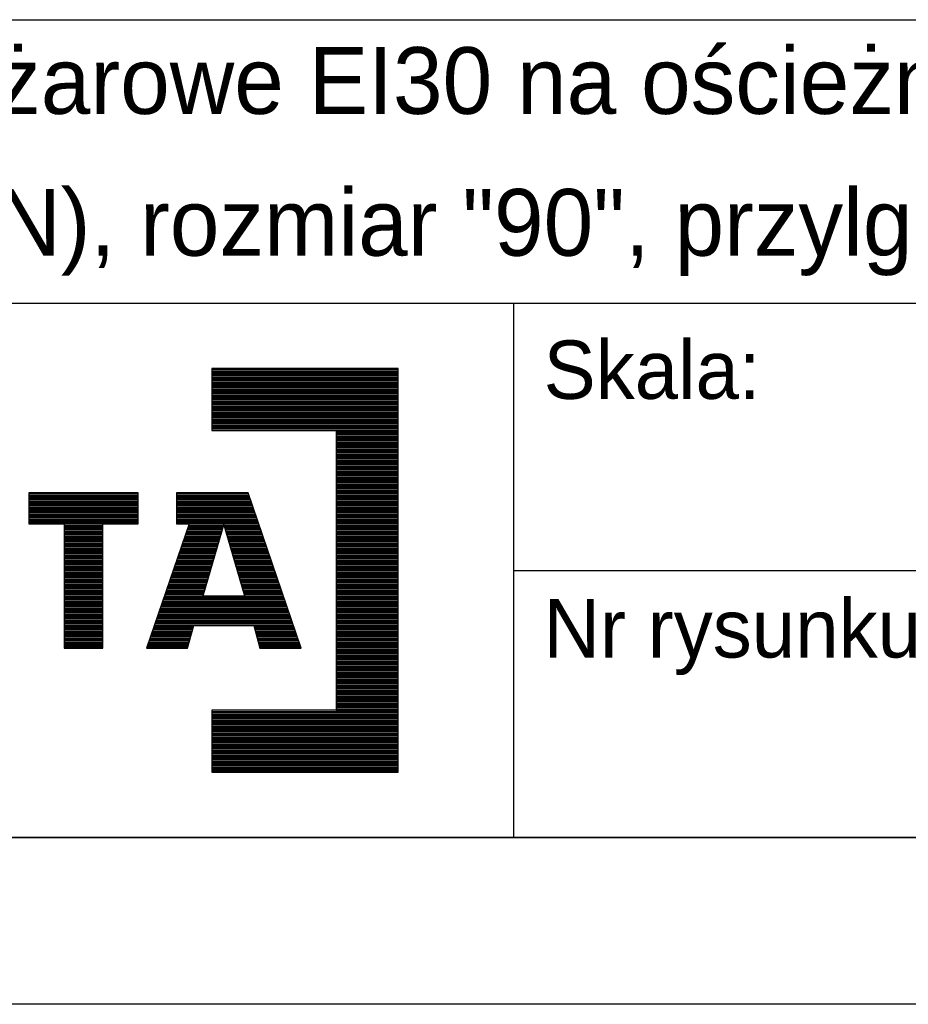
# Model space of a CAD drawing. Header units: millimetres. Extents: x -8500 to 4200, y 0 to 5940.
# Tile 213 of 256: x -110 to -83, y 0 to 29. Entities that reach past the tile are written whole.
import ezdxf

# ---------------------------------------------------------------- set-up
doc = ezdxf.new("R2010")
doc.units = ezdxf.units.MM
for name, color, linetype in [('1', 250, 'Continuous'), ('255', 250, 'Continuous'), ('256', 250, 'Continuous')]:
    doc.layers.add(name, color=color, linetype=linetype)
doc.styles.add('Montserrat', font='Montserrat-Regular.ttf')

# ---------------------------------------------------------------- blocks, each defined once
blk = doc.blocks.new('TabularNote1')
at = {"layer": '255', "linetype": 'Continuous', "lineweight": -3}
for p, q in [((115, 21), (160, 21)), ((115, 21), (115, 17)), ((115, 17), (115, 13)), ((115, 13), (160, 13)), ((115, 13), (115, 9)), ((115, 9), (115, 5)), ((115, 5), (160, 5))]:
    blk.add_line(p, q, dxfattribs=at)
at = {"layer": '1', "linetype": 'Continuous', "lineweight": -3, "char_height": 1.75, "attachment_point": 4, "line_spacing_factor": 1.076592, "style": 'Montserrat'}
for s, insert in [('\\fMontserrat|b0|i0;\\W1.0000;Skala:', (115.9, 19)), ('\\fMontserrat|b0|i0;\\W1.0000;Nr rysunku:', (115.9, 11))]:
    blk.add_mtext(s, dxfattribs=dict(at, insert=insert))
blk = doc.blocks.new('TabularNote2')
at = {"layer": '1', "linetype": 'Continuous', "lineweight": -3}
for p, q in [((79, 29.497), (205, 29.497)), ((79, 21), (205, 21))]:
    blk.add_line(p, q, dxfattribs=at)
at = {"layer": '1', "linetype": 'Continuous', "lineweight": -3, "char_height": 2, "attachment_point": 4, "line_spacing_factor": 1.076592, "style": 'Montserrat'}
for s, insert in [('\\fMontserrat|b0|i0;\\W1.0000;Drzwi przeciwpożarowe EI30 na ościeżnicy Projekt Bis.', (80.025, 27.373)), ('\\fMontserrat|b0|i0;\\W1.0000;polska norma (PN), rozmiar "90", przylgowe.', (80.025, 23.124))]:
    blk.add_mtext(s, dxfattribs=dict(at, insert=insert))
blk = doc.blocks.new('Block')
at = {"layer": '1', "linetype": 'Continuous', "lineweight": 25}
for p, q in [((79, 21), (115, 21)), ((115, 21), (115, 5)), ((105.957, 19.05), (105.957, 17.189)), ((111.542, 19.05), (105.957, 19.05)), ((105.957, 19.05), (105.957, 17.189)), ((111.542, 19.05), (105.957, 19.05)), ((105.957, 19.014), (111.542, 19.014)), ((105.957, 18.972), (111.542, 18.972)), ((105.957, 18.929), (111.542, 18.929)), ((105.957, 18.887), (111.542, 18.887)), ((111.542, 6.95), (111.542, 19.05)), ((111.542, 6.95), (111.542, 19.05)), ((105.957, 18.845), (111.542, 18.845)), ((105.957, 18.802), (111.542, 18.802)), ((105.957, 18.76), (111.542, 18.76)), ((105.957, 18.718), (111.542, 18.718)), ((105.957, 18.675), (111.542, 18.675)), ((105.957, 18.633), (111.542, 18.633)), ((105.957, 18.591), (111.542, 18.591)), ((105.957, 18.548), (111.542, 18.548)), ((105.957, 18.506), (111.542, 18.506)), ((105.957, 18.464), (111.542, 18.464)), ((105.957, 18.421), (111.542, 18.421)), ((105.957, 18.379), (111.542, 18.379)), ((105.957, 18.337), (111.542, 18.337)), ((105.957, 18.294), (111.542, 18.294)), ((105.957, 18.252), (111.542, 18.252)), ((105.957, 18.21), (111.542, 18.21)), ((105.957, 18.167), (111.542, 18.167)), ((105.957, 18.125), (111.542, 18.125)), ((105.957, 18.083), (111.542, 18.083)), ((105.957, 18.04), (111.542, 18.04)), ((105.957, 17.998), (111.542, 17.998)), ((105.957, 17.956), (111.542, 17.956)), ((105.957, 17.913), (111.542, 17.913)), ((105.957, 17.871), (111.542, 17.871)), ((105.957, 17.829), (111.542, 17.829)), ((105.957, 17.786), (111.542, 17.786)), ((105.957, 17.744), (111.542, 17.744)), ((105.957, 17.702), (111.542, 17.702)), ((105.957, 17.66), (111.542, 17.66)), ((105.957, 17.617), (111.542, 17.617)), ((105.957, 17.575), (111.542, 17.575)), ((105.957, 17.533), (111.542, 17.533)), ((105.957, 17.49), (111.542, 17.49)), ((105.957, 17.448), (111.542, 17.448)), ((105.957, 17.406), (111.542, 17.406)), ((105.957, 17.363), (111.542, 17.363)), ((105.957, 17.321), (111.542, 17.321)), ((105.957, 17.279), (111.542, 17.279)), ((105.957, 17.236), (111.542, 17.236)), ((105.957, 17.194), (111.542, 17.194)), ((105.957, 17.189), (109.68, 17.189)), ((105.957, 17.189), (109.68, 17.189)), ((109.68, 17.189), (109.68, 8.812)), ((109.68, 17.189), (109.68, 8.812)), ((109.68, 17.152), (111.542, 17.152)), ((109.68, 17.109), (111.542, 17.109)), ((109.68, 17.067), (111.542, 17.067)), ((109.68, 17.025), (111.542, 17.025)), ((109.68, 16.982), (111.542, 16.982)), ((109.68, 16.94), (111.542, 16.94)), ((109.68, 16.898), (111.542, 16.898)), ((109.68, 16.855), (111.542, 16.855)), ((109.68, 16.813), (111.542, 16.813)), ((109.68, 16.771), (111.542, 16.771)), ((109.68, 16.728), (111.542, 16.728)), ((109.68, 16.686), (111.542, 16.686)), ((109.68, 16.644), (111.542, 16.644)), ((109.68, 16.601), (111.542, 16.601)), ((109.68, 16.559), (111.542, 16.559)), ((109.68, 16.517), (111.542, 16.517)), ((109.68, 16.474), (111.542, 16.474)), ((109.68, 16.432), (111.542, 16.432)), ((109.68, 16.39), (111.542, 16.39)), ((109.68, 16.347), (111.542, 16.347)), ((109.68, 16.305), (111.542, 16.305)), ((109.68, 16.263), (111.542, 16.263)), ((109.68, 16.22), (111.542, 16.22)), ((109.68, 16.178), (111.542, 16.178)), ((109.68, 16.136), (111.542, 16.136)), ((109.68, 16.093), (111.542, 16.093)), ((109.68, 16.051), (111.542, 16.051)), ((109.68, 16.009), (111.542, 16.009)), ((109.68, 15.966), (111.542, 15.966)), ((109.68, 15.924), (111.542, 15.924)), ((109.68, 15.882), (111.542, 15.882)), ((109.68, 15.839), (111.542, 15.839)), ((109.68, 15.797), (111.542, 15.797)), ((109.68, 15.755), (111.542, 15.755)), ((109.68, 15.712), (111.542, 15.712)), ((109.68, 15.67), (111.542, 15.67)), ((109.68, 15.628), (111.542, 15.628)), ((109.68, 15.585), (111.542, 15.585)), ((109.68, 15.543), (111.542, 15.543)), ((109.68, 15.501), (111.542, 15.501)), ((109.68, 15.458), (111.542, 15.458)), ((109.68, 15.416), (111.542, 15.416)), ((109.68, 15.374), (111.542, 15.374)), ((100.467, 15.326), (100.467, 14.395)), ((103.744, 15.326), (100.467, 15.326)), ((100.467, 15.326), (100.467, 14.395)), ((103.744, 15.326), (100.467, 15.326)), ((100.467, 15.289), (103.744, 15.289)), ((100.467, 15.247), (103.744, 15.247)), ((100.467, 15.204), (103.744, 15.204)), ((100.467, 15.162), (103.744, 15.162)), ((100.467, 15.12), (103.744, 15.12)), ((100.467, 15.077), (103.744, 15.077)), ((103.744, 14.395), (103.744, 15.326)), ((103.744, 14.395), (103.744, 15.326)), ((107.04, 15.326), (104.892, 15.326)), ((104.892, 15.326), (104.892, 14.395)), ((104.892, 15.326), (104.892, 14.395)), ((107.04, 15.326), (104.892, 15.326)), ((104.892, 15.289), (107.052, 15.289)), ((104.892, 15.247), (107.067, 15.247)), ((104.892, 15.204), (107.081, 15.204)), ((104.892, 15.162), (107.096, 15.162)), ((104.892, 15.12), (107.111, 15.12)), ((104.892, 15.077), (107.125, 15.077)), ((108.636, 10.672), (107.04, 15.326)), ((108.636, 10.672), (107.04, 15.326)), ((109.68, 15.331), (111.542, 15.331)), ((109.68, 15.289), (111.542, 15.289)), ((109.68, 15.247), (111.542, 15.247)), ((109.68, 15.204), (111.542, 15.204)), ((109.68, 15.162), (111.542, 15.162)), ((109.68, 15.12), (111.542, 15.12)), ((109.68, 15.077), (111.542, 15.077)), ((100.467, 15.035), (103.744, 15.035)), ((100.467, 14.993), (103.744, 14.993)), ((100.467, 14.95), (103.744, 14.95)), ((100.467, 14.908), (103.744, 14.908)), ((100.467, 14.866), (103.744, 14.866)), ((100.467, 14.823), (103.744, 14.823)), ((100.467, 14.781), (103.744, 14.781)), ((104.892, 15.035), (107.14, 15.035)), ((104.892, 14.993), (107.154, 14.993)), ((104.892, 14.95), (107.169, 14.95)), ((104.892, 14.908), (107.183, 14.908)), ((104.892, 14.866), (107.198, 14.866)), ((104.892, 14.823), (107.212, 14.823)), ((104.892, 14.781), (107.227, 14.781)), ((109.68, 15.035), (111.542, 15.035)), ((109.68, 14.993), (111.542, 14.993)), ((109.68, 14.95), (111.542, 14.95)), ((109.68, 14.908), (111.542, 14.908)), ((109.68, 14.866), (111.542, 14.866)), ((109.68, 14.823), (111.542, 14.823)), ((109.68, 14.781), (111.542, 14.781)), ((100.467, 14.739), (103.744, 14.739)), ((100.467, 14.696), (103.744, 14.696)), ((100.467, 14.654), (103.744, 14.654)), ((100.467, 14.612), (103.744, 14.612)), ((100.467, 14.569), (103.744, 14.569)), ((100.467, 14.527), (103.744, 14.527)), ((100.467, 14.485), (103.744, 14.485)), ((104.892, 14.739), (107.241, 14.739)), ((104.892, 14.696), (107.256, 14.696)), ((104.892, 14.654), (107.27, 14.654)), ((104.892, 14.612), (107.285, 14.612)), ((104.892, 14.569), (107.299, 14.569)), ((104.892, 14.527), (107.314, 14.527)), ((104.892, 14.485), (107.328, 14.485)), ((109.68, 14.739), (111.542, 14.739)), ((109.68, 14.696), (111.542, 14.696)), ((109.68, 14.654), (111.542, 14.654)), ((109.68, 14.612), (111.542, 14.612)), ((109.68, 14.569), (111.542, 14.569)), ((109.68, 14.527), (111.542, 14.527)), ((109.68, 14.485), (111.542, 14.485)), ((100.467, 14.442), (103.744, 14.442)), ((100.467, 14.4), (103.744, 14.4)), ((100.467, 14.395), (101.525, 14.395)), ((100.467, 14.395), (101.525, 14.395)), ((101.525, 14.395), (101.525, 10.672)), ((101.525, 14.395), (101.525, 10.672)), ((101.525, 14.358), (102.693, 14.358)), ((101.525, 14.315), (102.693, 14.315)), ((101.525, 14.273), (102.693, 14.273)), ((101.525, 14.231), (102.693, 14.231)), ((101.525, 14.188), (102.693, 14.188)), ((102.693, 10.672), (102.693, 14.395)), ((102.693, 10.672), (102.693, 14.395)), ((102.693, 14.395), (103.744, 14.395)), ((102.693, 14.395), (103.744, 14.395)), ((105.278, 14.395), (104.001, 10.672)), ((105.278, 14.395), (104.001, 10.672)), ((104.892, 14.442), (107.343, 14.442)), ((104.892, 14.4), (107.357, 14.4)), ((104.892, 14.395), (105.278, 14.395)), ((104.892, 14.395), (105.278, 14.395)), ((105.207, 14.188), (106.26, 14.188)), ((105.221, 14.231), (106.272, 14.231)), ((105.236, 14.273), (106.285, 14.273)), ((105.25, 14.315), (106.297, 14.315)), ((105.265, 14.358), (106.309, 14.358)), ((106.316, 14.382), (105.688, 12.226)), ((105.688, 12.226), (106.316, 14.382)), ((106.316, 14.382), (106.943, 12.226)), ((106.943, 12.226), (106.316, 14.382)), ((106.323, 14.358), (107.372, 14.358)), ((106.336, 14.315), (107.386, 14.315)), ((106.348, 14.273), (107.401, 14.273)), ((106.36, 14.231), (107.415, 14.231)), ((106.373, 14.188), (107.43, 14.188)), ((109.68, 14.442), (111.542, 14.442)), ((109.68, 14.4), (111.542, 14.4)), ((109.68, 14.358), (111.542, 14.358)), ((109.68, 14.315), (111.542, 14.315)), ((109.68, 14.273), (111.542, 14.273)), ((109.68, 14.231), (111.542, 14.231)), ((109.68, 14.188), (111.542, 14.188)), ((101.525, 14.146), (102.693, 14.146)), ((101.525, 14.104), (102.693, 14.104)), ((101.525, 14.061), (102.693, 14.061)), ((101.525, 14.019), (102.693, 14.019)), ((101.525, 13.977), (102.693, 13.977)), ((101.525, 13.934), (102.693, 13.934)), ((101.525, 13.892), (102.693, 13.892)), ((105.105, 13.892), (106.174, 13.892)), ((105.12, 13.934), (106.186, 13.934)), ((105.134, 13.977), (106.198, 13.977)), ((105.149, 14.019), (106.211, 14.019)), ((105.163, 14.061), (106.223, 14.061)), ((105.178, 14.104), (106.235, 14.104)), ((105.192, 14.146), (106.248, 14.146)), ((106.385, 14.146), (107.444, 14.146)), ((106.397, 14.104), (107.459, 14.104)), ((106.41, 14.061), (107.473, 14.061)), ((106.422, 14.019), (107.488, 14.019)), ((106.434, 13.977), (107.503, 13.977)), ((106.446, 13.934), (107.517, 13.934)), ((106.459, 13.892), (107.532, 13.892)), ((109.68, 14.146), (111.542, 14.146)), ((109.68, 14.104), (111.542, 14.104)), ((109.68, 14.061), (111.542, 14.061)), ((109.68, 14.019), (111.542, 14.019)), ((109.68, 13.977), (111.542, 13.977)), ((109.68, 13.934), (111.542, 13.934)), ((109.68, 13.892), (111.542, 13.892)), ((101.525, 13.85), (102.693, 13.85)), ((101.525, 13.807), (102.693, 13.807)), ((101.525, 13.765), (102.693, 13.765)), ((101.525, 13.723), (102.693, 13.723)), ((101.525, 13.68), (102.693, 13.68)), ((101.525, 13.638), (102.693, 13.638)), ((101.525, 13.596), (102.693, 13.596)), ((105.004, 13.596), (106.087, 13.596)), ((105.018, 13.638), (106.1, 13.638)), ((105.033, 13.68), (106.112, 13.68)), ((105.047, 13.723), (106.124, 13.723)), ((105.062, 13.765), (106.137, 13.765)), ((105.076, 13.807), (106.149, 13.807)), ((105.091, 13.85), (106.161, 13.85)), ((106.471, 13.85), (107.546, 13.85)), ((106.483, 13.807), (107.561, 13.807)), ((106.496, 13.765), (107.575, 13.765)), ((106.508, 13.723), (107.59, 13.723)), ((106.52, 13.68), (107.604, 13.68)), ((106.533, 13.638), (107.619, 13.638)), ((106.545, 13.596), (107.633, 13.596)), ((109.68, 13.85), (111.542, 13.85)), ((109.68, 13.807), (111.542, 13.807)), ((109.68, 13.765), (111.542, 13.765)), ((109.68, 13.723), (111.542, 13.723)), ((109.68, 13.68), (111.542, 13.68)), ((109.68, 13.638), (111.542, 13.638)), ((109.68, 13.596), (111.542, 13.596)), ((101.525, 13.553), (102.693, 13.553)), ((101.525, 13.511), (102.693, 13.511)), ((101.525, 13.469), (102.693, 13.469)), ((101.525, 13.427), (102.693, 13.427)), ((101.525, 13.384), (102.693, 13.384)), ((101.525, 13.342), (102.693, 13.342)), ((101.525, 13.3), (102.693, 13.3)), ((104.902, 13.3), (106.001, 13.3)), ((104.916, 13.342), (106.013, 13.342)), ((104.931, 13.384), (106.026, 13.384)), ((104.945, 13.427), (106.038, 13.427)), ((104.96, 13.469), (106.05, 13.469)), ((104.974, 13.511), (106.063, 13.511)), ((104.989, 13.553), (106.075, 13.553)), ((106.557, 13.553), (107.648, 13.553)), ((106.569, 13.511), (107.662, 13.511)), ((106.582, 13.469), (107.677, 13.469)), ((106.594, 13.427), (107.691, 13.427)), ((106.606, 13.384), (107.706, 13.384)), ((106.619, 13.342), (107.72, 13.342)), ((106.631, 13.3), (107.735, 13.3)), ((109.68, 13.553), (111.542, 13.553)), ((109.68, 13.511), (111.542, 13.511)), ((109.68, 13.469), (111.542, 13.469)), ((109.68, 13.427), (111.542, 13.427)), ((109.68, 13.384), (111.542, 13.384)), ((109.68, 13.342), (111.542, 13.342)), ((109.68, 13.3), (111.542, 13.3)), ((101.525, 13.257), (102.693, 13.257)), ((101.525, 13.215), (102.693, 13.215)), ((101.525, 13.173), (102.693, 13.173)), ((101.525, 13.13), (102.693, 13.13)), ((101.525, 13.088), (102.693, 13.088)), ((101.525, 13.046), (102.693, 13.046)), ((101.525, 13.003), (102.693, 13.003)), ((104.8, 13.003), (105.914, 13.003)), ((104.815, 13.046), (105.927, 13.046)), ((104.829, 13.088), (105.939, 13.088)), ((104.844, 13.13), (105.951, 13.13)), ((104.858, 13.173), (105.964, 13.173)), ((104.873, 13.215), (105.976, 13.215)), ((104.887, 13.257), (105.989, 13.257)), ((106.643, 13.257), (107.749, 13.257)), ((106.655, 13.215), (107.764, 13.215)), ((106.668, 13.173), (107.778, 13.173)), ((106.68, 13.13), (107.793, 13.13)), ((106.692, 13.088), (107.807, 13.088)), ((106.705, 13.046), (107.822, 13.046)), ((106.717, 13.003), (107.836, 13.003)), ((109.68, 13.257), (111.542, 13.257)), ((109.68, 13.215), (111.542, 13.215)), ((109.68, 13.173), (111.542, 13.173)), ((109.68, 13.13), (111.542, 13.13)), ((109.68, 13.088), (111.542, 13.088)), ((109.68, 13.046), (111.542, 13.046)), ((109.68, 13.003), (111.542, 13.003)), ((101.525, 12.961), (102.693, 12.961)), ((101.525, 12.919), (102.693, 12.919)), ((101.525, 12.876), (102.693, 12.876)), ((101.525, 12.834), (102.693, 12.834)), ((101.525, 12.792), (102.693, 12.792)), ((101.525, 12.749), (102.693, 12.749)), ((101.525, 12.707), (102.693, 12.707)), ((104.699, 12.707), (105.828, 12.707)), ((104.713, 12.749), (105.84, 12.749)), ((104.728, 12.792), (105.853, 12.792)), ((104.742, 12.834), (105.865, 12.834)), ((104.757, 12.876), (105.877, 12.876)), ((104.771, 12.919), (105.89, 12.919)), ((104.786, 12.961), (105.902, 12.961)), ((106.729, 12.961), (107.851, 12.961)), ((106.742, 12.919), (107.865, 12.919)), ((106.754, 12.876), (107.88, 12.876)), ((106.766, 12.834), (107.895, 12.834)), ((106.778, 12.792), (107.909, 12.792)), ((106.791, 12.749), (107.924, 12.749)), ((106.803, 12.707), (107.938, 12.707)), ((109.68, 12.961), (111.542, 12.961)), ((109.68, 12.919), (111.542, 12.919)), ((109.68, 12.876), (111.542, 12.876)), ((109.68, 12.834), (111.542, 12.834)), ((109.68, 12.792), (111.542, 12.792)), ((109.68, 12.749), (111.542, 12.749)), ((109.68, 12.707), (111.542, 12.707)), ((101.525, 12.665), (102.693, 12.665)), ((101.525, 12.622), (102.693, 12.622)), ((101.525, 12.58), (102.693, 12.58)), ((101.525, 12.538), (102.693, 12.538)), ((101.525, 12.495), (102.693, 12.495)), ((101.525, 12.453), (102.693, 12.453)), ((101.525, 12.411), (102.693, 12.411)), ((104.597, 12.411), (105.742, 12.411)), ((104.611, 12.453), (105.754, 12.453)), ((104.626, 12.495), (105.766, 12.495)), ((104.64, 12.538), (105.779, 12.538)), ((104.655, 12.58), (105.791, 12.58)), ((104.67, 12.622), (105.803, 12.622)), ((104.684, 12.665), (105.816, 12.665)), ((106.815, 12.665), (107.953, 12.665)), ((106.828, 12.622), (107.967, 12.622)), ((106.84, 12.58), (107.982, 12.58)), ((106.852, 12.538), (107.996, 12.538)), ((106.865, 12.495), (108.011, 12.495)), ((106.877, 12.453), (108.025, 12.453)), ((106.889, 12.411), (108.04, 12.411)), ((109.68, 12.665), (111.542, 12.665)), ((109.68, 12.622), (111.542, 12.622)), ((109.68, 12.58), (111.542, 12.58)), ((109.68, 12.538), (111.542, 12.538)), ((109.68, 12.495), (111.542, 12.495)), ((109.68, 12.453), (111.542, 12.453)), ((109.68, 12.411), (111.542, 12.411)), ((101.525, 12.368), (102.693, 12.368)), ((101.525, 12.326), (102.693, 12.326)), ((101.525, 12.284), (102.693, 12.284)), ((101.525, 12.241), (102.693, 12.241)), ((101.525, 12.199), (102.693, 12.199)), ((101.525, 12.157), (102.693, 12.157)), ((101.525, 12.114), (102.693, 12.114)), ((104.495, 12.114), (108.141, 12.114)), ((104.51, 12.157), (108.127, 12.157)), ((104.524, 12.199), (108.112, 12.199)), ((104.539, 12.241), (105.692, 12.241)), ((104.553, 12.284), (105.705, 12.284)), ((104.568, 12.326), (105.717, 12.326)), ((104.582, 12.368), (105.729, 12.368)), ((106.943, 12.226), (105.688, 12.226)), ((105.688, 12.226), (106.943, 12.226)), ((106.901, 12.368), (108.054, 12.368)), ((106.914, 12.326), (108.069, 12.326)), ((106.926, 12.284), (108.083, 12.284)), ((106.938, 12.241), (108.098, 12.241)), ((109.68, 12.368), (111.542, 12.368)), ((109.68, 12.326), (111.542, 12.326)), ((109.68, 12.284), (111.542, 12.284)), ((109.68, 12.241), (111.542, 12.241)), ((109.68, 12.199), (111.542, 12.199)), ((109.68, 12.157), (111.542, 12.157)), ((109.68, 12.114), (111.542, 12.114)), ((101.525, 12.072), (102.693, 12.072)), ((101.525, 12.03), (102.693, 12.03)), ((101.525, 11.987), (102.693, 11.987)), ((101.525, 11.945), (102.693, 11.945)), ((101.525, 11.903), (102.693, 11.903)), ((101.525, 11.86), (102.693, 11.86)), ((101.525, 11.818), (102.693, 11.818)), ((104.394, 11.818), (108.243, 11.818)), ((104.408, 11.86), (108.228, 11.86)), ((104.423, 11.903), (108.214, 11.903)), ((104.437, 11.945), (108.199, 11.945)), ((104.452, 11.987), (108.185, 11.987)), ((104.466, 12.03), (108.17, 12.03)), ((104.481, 12.072), (108.156, 12.072)), ((109.68, 12.072), (111.542, 12.072)), ((109.68, 12.03), (111.542, 12.03)), ((109.68, 11.987), (111.542, 11.987)), ((109.68, 11.945), (111.542, 11.945)), ((109.68, 11.903), (111.542, 11.903)), ((109.68, 11.86), (111.542, 11.86)), ((109.68, 11.818), (111.542, 11.818)), ((101.525, 11.776), (102.693, 11.776)), ((101.525, 11.733), (102.693, 11.733)), ((101.525, 11.691), (102.693, 11.691)), ((101.525, 11.649), (102.693, 11.649)), ((101.525, 11.606), (102.693, 11.606)), ((101.525, 11.564), (102.693, 11.564)), ((101.525, 11.522), (102.693, 11.522)), ((104.292, 11.522), (108.345, 11.522)), ((104.306, 11.564), (108.33, 11.564)), ((104.321, 11.606), (108.316, 11.606)), ((104.336, 11.649), (108.301, 11.649)), ((104.35, 11.691), (108.287, 11.691)), ((104.365, 11.733), (108.272, 11.733)), ((104.379, 11.776), (108.258, 11.776)), ((109.68, 11.776), (111.542, 11.776)), ((109.68, 11.733), (111.542, 11.733)), ((109.68, 11.691), (111.542, 11.691)), ((109.68, 11.649), (111.542, 11.649)), ((109.68, 11.606), (111.542, 11.606)), ((109.68, 11.564), (111.542, 11.564)), ((109.68, 11.522), (111.542, 11.522)), ((101.525, 11.479), (102.693, 11.479)), ((101.525, 11.437), (102.693, 11.437)), ((101.525, 11.395), (102.693, 11.395)), ((101.525, 11.352), (102.693, 11.352)), ((101.525, 11.31), (102.693, 11.31)), ((101.525, 11.268), (102.693, 11.268)), ((101.525, 11.225), (102.693, 11.225)), ((104.19, 11.225), (105.386, 11.225)), ((104.205, 11.268), (105.398, 11.268)), ((104.219, 11.31), (105.41, 11.31)), ((104.234, 11.352), (108.403, 11.352)), ((104.248, 11.395), (108.388, 11.395)), ((104.263, 11.437), (108.374, 11.437)), ((104.277, 11.479), (108.359, 11.479)), ((105.231, 10.672), (105.421, 11.349)), ((105.231, 10.672), (105.421, 11.349)), ((105.421, 11.349), (107.211, 11.349)), ((105.421, 11.349), (107.211, 11.349)), ((107.211, 11.349), (107.399, 10.672)), ((107.211, 11.349), (107.399, 10.672)), ((107.222, 11.31), (108.417, 11.31)), ((107.234, 11.268), (108.432, 11.268)), ((107.246, 11.225), (108.446, 11.225)), ((109.68, 11.479), (111.542, 11.479)), ((109.68, 11.437), (111.542, 11.437)), ((109.68, 11.395), (111.542, 11.395)), ((109.68, 11.352), (111.542, 11.352)), ((109.68, 11.31), (111.542, 11.31)), ((109.68, 11.268), (111.542, 11.268)), ((109.68, 11.225), (111.542, 11.225)), ((101.525, 11.183), (102.693, 11.183)), ((101.525, 11.141), (102.693, 11.141)), ((101.525, 11.098), (102.693, 11.098)), ((101.525, 11.056), (102.693, 11.056)), ((101.525, 11.014), (102.693, 11.014)), ((101.525, 10.971), (102.693, 10.971)), ((101.525, 10.929), (102.693, 10.929)), ((104.089, 10.929), (105.303, 10.929)), ((104.103, 10.971), (105.315, 10.971)), ((104.118, 11.014), (105.327, 11.014)), ((104.132, 11.056), (105.339, 11.056)), ((104.147, 11.098), (105.351, 11.098)), ((104.161, 11.141), (105.363, 11.141)), ((104.176, 11.183), (105.374, 11.183)), ((107.258, 11.183), (108.461, 11.183)), ((107.269, 11.141), (108.475, 11.141)), ((107.281, 11.098), (108.49, 11.098)), ((107.293, 11.056), (108.504, 11.056)), ((107.305, 11.014), (108.519, 11.014)), ((107.316, 10.971), (108.533, 10.971)), ((107.328, 10.929), (108.548, 10.929)), ((109.68, 11.183), (111.542, 11.183)), ((109.68, 11.141), (111.542, 11.141)), ((109.68, 11.098), (111.542, 11.098)), ((109.68, 11.056), (111.542, 11.056)), ((109.68, 11.014), (111.542, 11.014)), ((109.68, 10.971), (111.542, 10.971)), ((109.68, 10.929), (111.542, 10.929)), ((101.525, 10.887), (102.693, 10.887)), ((101.525, 10.844), (102.693, 10.844)), ((101.525, 10.802), (102.693, 10.802)), ((101.525, 10.76), (102.693, 10.76)), ((101.525, 10.717), (102.693, 10.717)), ((101.525, 10.675), (102.693, 10.675)), ((101.525, 10.672), (102.693, 10.672)), ((101.525, 10.672), (102.693, 10.672)), ((104.001, 10.672), (105.231, 10.672)), ((104.001, 10.672), (105.231, 10.672)), ((104.002, 10.675), (105.232, 10.675)), ((104.016, 10.717), (105.244, 10.717)), ((104.031, 10.76), (105.256, 10.76)), ((104.045, 10.802), (105.267, 10.802)), ((104.06, 10.844), (105.279, 10.844)), ((104.074, 10.887), (105.291, 10.887)), ((107.34, 10.887), (108.562, 10.887)), ((107.352, 10.844), (108.577, 10.844)), ((107.363, 10.802), (108.591, 10.802)), ((107.375, 10.76), (108.606, 10.76)), ((107.387, 10.717), (108.62, 10.717)), ((107.399, 10.675), (108.635, 10.675)), ((107.399, 10.672), (108.636, 10.672)), ((107.399, 10.672), (108.636, 10.672)), ((109.68, 10.887), (111.542, 10.887)), ((109.68, 10.844), (111.542, 10.844)), ((109.68, 10.802), (111.542, 10.802)), ((109.68, 10.76), (111.542, 10.76)), ((109.68, 10.717), (111.542, 10.717)), ((109.68, 10.675), (111.542, 10.675)), ((109.68, 10.633), (111.542, 10.633)), ((109.68, 10.59), (111.542, 10.59)), ((109.68, 10.548), (111.542, 10.548)), ((109.68, 10.506), (111.542, 10.506)), ((109.68, 10.463), (111.542, 10.463)), ((109.68, 10.421), (111.542, 10.421)), ((109.68, 10.379), (111.542, 10.379)), ((109.68, 10.336), (111.542, 10.336)), ((109.68, 10.294), (111.542, 10.294)), ((109.68, 10.252), (111.542, 10.252)), ((109.68, 10.209), (111.542, 10.209)), ((109.68, 10.167), (111.542, 10.167)), ((109.68, 10.125), (111.542, 10.125)), ((109.68, 10.082), (111.542, 10.082)), ((109.68, 10.04), (111.542, 10.04)), ((109.68, 9.998), (111.542, 9.998)), ((109.68, 9.955), (111.542, 9.955)), ((109.68, 9.913), (111.542, 9.913)), ((109.68, 9.871), (111.542, 9.871)), ((109.68, 9.828), (111.542, 9.828)), ((109.68, 9.786), (111.542, 9.786)), ((109.68, 9.744), (111.542, 9.744)), ((109.68, 9.701), (111.542, 9.701)), ((109.68, 9.659), (111.542, 9.659)), ((109.68, 9.617), (111.542, 9.617)), ((109.68, 9.574), (111.542, 9.574)), ((109.68, 9.532), (111.542, 9.532)), ((109.68, 9.49), (111.542, 9.49)), ((109.68, 9.447), (111.542, 9.447)), ((109.68, 9.405), (111.542, 9.405)), ((109.68, 9.363), (111.542, 9.363)), ((109.68, 9.32), (111.542, 9.32)), ((109.68, 9.278), (111.542, 9.278)), ((109.68, 9.236), (111.542, 9.236)), ((109.68, 9.194), (111.542, 9.194)), ((109.68, 9.151), (111.542, 9.151)), ((109.68, 9.109), (111.542, 9.109)), ((109.68, 9.067), (111.542, 9.067)), ((109.68, 9.024), (111.542, 9.024)), ((109.68, 8.982), (111.542, 8.982)), ((109.68, 8.94), (111.542, 8.94)), ((109.68, 8.897), (111.542, 8.897)), ((109.68, 8.855), (111.542, 8.855)), ((109.68, 8.812), (105.957, 8.812)), ((105.957, 8.812), (105.957, 6.95)), ((105.957, 8.812), (105.957, 6.95)), ((109.68, 8.812), (105.957, 8.812)), ((105.957, 8.77), (111.542, 8.77)), ((105.957, 8.728), (111.542, 8.728)), ((105.957, 8.686), (111.542, 8.686)), ((105.957, 8.643), (111.542, 8.643)), ((105.957, 8.601), (111.542, 8.601)), ((105.957, 8.559), (111.542, 8.559)), ((109.68, 8.813), (111.542, 8.813)), ((105.957, 8.516), (111.542, 8.516)), ((105.957, 8.474), (111.542, 8.474)), ((105.957, 8.432), (111.542, 8.432)), ((105.957, 8.389), (111.542, 8.389)), ((105.957, 8.347), (111.542, 8.347)), ((105.957, 8.305), (111.542, 8.305)), ((105.957, 8.262), (111.542, 8.262)), ((105.957, 8.22), (111.542, 8.22)), ((105.957, 8.178), (111.542, 8.178)), ((105.957, 8.135), (111.542, 8.135)), ((105.957, 8.093), (111.542, 8.093)), ((105.957, 8.051), (111.542, 8.051)), ((105.957, 8.008), (111.542, 8.008)), ((105.957, 7.966), (111.542, 7.966)), ((105.957, 7.924), (111.542, 7.924)), ((105.957, 7.881), (111.542, 7.881)), ((105.957, 7.839), (111.542, 7.839)), ((105.957, 7.797), (111.542, 7.797)), ((105.957, 7.754), (111.542, 7.754)), ((105.957, 7.712), (111.542, 7.712)), ((105.957, 7.67), (111.542, 7.67)), ((105.957, 7.627), (111.542, 7.627)), ((105.957, 7.585), (111.542, 7.585)), ((105.957, 7.543), (111.542, 7.543)), ((105.957, 7.5), (111.542, 7.5)), ((105.957, 7.458), (111.542, 7.458)), ((105.957, 7.416), (111.542, 7.416)), ((105.957, 7.373), (111.542, 7.373)), ((105.957, 7.331), (111.542, 7.331)), ((105.957, 7.289), (111.542, 7.289)), ((105.957, 7.246), (111.542, 7.246)), ((105.957, 7.204), (111.542, 7.204)), ((105.957, 7.162), (111.542, 7.162)), ((105.957, 7.119), (111.542, 7.119)), ((105.957, 7.077), (111.542, 7.077)), ((105.957, 7.035), (111.542, 7.035)), ((105.957, 6.992), (111.542, 6.992)), ((105.957, 6.95), (111.542, 6.95)), ((105.957, 6.95), (111.542, 6.95)), ((79, 5), (115, 5))]:
    blk.add_line(p, q, dxfattribs=at)

msp = doc.modelspace()

# ---------------------------------------------------------------- linework, layer by layer
at = {"layer": '256', "linetype": 'Continuous', "lineweight": -3}
for p, q in [((-5, 5), (-8495, 5)), ((0, 0), (-8500, 0))]:
    msp.add_line(p, q, dxfattribs=at)

# ---------------------------------------------------------------- block references
at = {"layer": '1', "linetype": 'Continuous', "lineweight": -3}
for name in ['TabularNote2', 'Block']:
    msp.add_blockref(name, (-210, 0), dxfattribs=at)
at = {"layer": '255', "linetype": 'Continuous', "lineweight": -3}
msp.add_blockref('TabularNote1', (-210, 0), dxfattribs=at)

doc.saveas('drawing.dxf')
